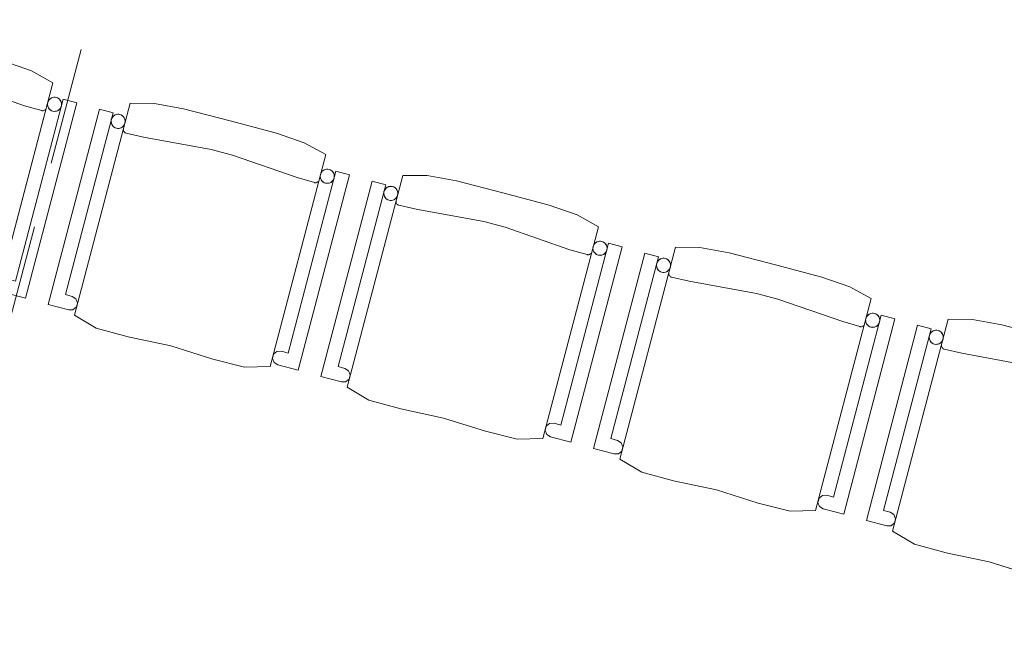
# Model space of a CAD drawing. Header units: millimetres. Extents: x -176817 to 18864955, y -12996033 to 201123.
# Tile 214 of 256: x 171601 to 173696, y -1958 to -642. Entities that reach past the tile are written whole.
import ezdxf
from ezdxf.enums import TextEntityAlignment as Align

# ---------------------------------------------------------------- set-up
doc = ezdxf.new("R2010")
doc.units = ezdxf.units.MM
doc.header["$MEASUREMENT"] = 0
doc.linetypes.add('Przerywana długa', pattern=[390, 250, -140])
for name, color, linetype in [('215-A Wymiarowanie wewnętrzne 1_50', 7, 'Continuous'), ('320-W Umeblowanie', 7, 'Continuous'), ('410-K Osie', 7, 'Continuous')]:
    doc.layers.add(name, color=color, linetype=linetype)
doc.styles.add('STYL_AUTOMATYCZNY_4', font='arial.ttf')
doc.styles.add('STYL_AUTOMATYCZNY_8', font='ARIALN.TTF')
doc.dimstyles.new('STYL_AUTOMATYCZNY__3', dxfattribs={"dimtxt": 64.999998, "dimasz": 47.5, "dimexe": 0.18, "dimexo": 0.0625, "dimgap": 0, "dimtad": 1, "dimdec": 1, "dimlfac": 0.1, "dimzin": 0, "dimdsep": 46, "dimtxsty": 'STYL_AUTOMATYCZNY_4', "dimblk": 'ARROWHEAD_11', "dimblk1": 'ARROWHEAD_11', "dimblk2": 'ARROWHEAD_11', "dimcen": 0.09, "dimclrd": 30, "dimclre": 30, "dimclrt": 30, "dimazin": 0, "dimtfac": 1, "dimtdec": 4, "dimtmove": 0, "dimatfit": 3, "dimfxl": 0, "dimtolj": 1, "dimtzin": 0, "dimarcsym": 0})

# ---------------------------------------------------------------- blocks, each defined once
blk = doc.blocks.new('Krzesło 06 27[370]_2', base_point=(171075.4, -1118.1))
at = {"layer": '320-W Umeblowanie', "color": 254, "linetype": 'Continuous', "lineweight": 0, "true_color": 0xcccccc}
for p, q in [((171255.9, -666.8), (171137.6, -1117.3)), ((171307.8, -667.4), (171255.9, -666.8)), ((171369.7, -678.4), (171307.8, -667.4)), ((171190.6, -679.2), (171081.6, -1094.5)), ((171118.1, -1073.6), (171219.7, -686.9)), ((171219.7, -686.9), (171190.6, -679.2)), ((171468.4, -704.3), (171369.7, -678.4)), ((171567.1, -730.3), (171468.4, -704.3)), ((171241.5, -722.7), (171241.6, -721.3)), ((171241.7, -724), (171241.5, -722.7)), ((171242, -725.4), (171241.7, -724)), ((171242.6, -726.7), (171242, -725.4)), ((171243.4, -727.8), (171242.6, -726.7)), ((171244.4, -728.8), (171243.4, -727.8)), ((171245.6, -729.6), (171244.4, -728.8)), ((171246.8, -730.2), (171245.6, -729.6)), ((171247.5, -730.4), (171246.8, -730.2)), ((171284.5, -739), (171247.5, -730.4)), ((171626.4, -751.1), (171567.1, -730.3)), ((171428, -765.4), (171284.5, -739)), ((171671.8, -776), (171626.4, -751.1)), ((171473.5, -777.3), (171428, -765.4)), ((171611.4, -824.9), (171473.5, -777.3)), ((171553.5, -1226.6), (171671.8, -776)), ((171693.6, -811.3), (171592, -1198)), ((171722.6, -819), (171693.6, -811.3)), ((171647.9, -835.5), (171611.4, -824.9)), ((171613.6, -1234.2), (171722.6, -819)), ((171648.6, -835.7), (171647.9, -835.5)), ((171650, -835.8), (171648.6, -835.7)), ((171651.4, -835.7), (171650, -835.8)), ((171652.8, -835.3), (171651.4, -835.7)), ((171654, -834.7), (171652.8, -835.3)), ((171655.2, -833.9), (171654, -834.7)), ((171656.2, -832.9), (171655.2, -833.9)), ((171132.6, -1077.4), (171118.1, -1073.6)), ((171140.4, -1082.4), (171132.6, -1077.4)), ((171143.8, -1091), (171140.4, -1082.4)), ((171081.6, -1094.5), (171125.1, -1105.9)), ((171125.1, -1105.9), (171134.2, -1105.9)), ((171134.2, -1105.9), (171141.4, -1100)), ((171141.4, -1100), (171143.8, -1091)), ((171137.6, -1117.3), (171184, -1145.3)), ((171184, -1145.3), (171251.7, -1163.4)), ((171251.7, -1163.4), (171342.7, -1183)), ((171342.7, -1183), (171431.5, -1210.6)), ((171431.5, -1210.6), (171499.4, -1228.2)), ((171561.1, -1200.6), (171558.7, -1209.6)), ((171558.7, -1209.6), (171562.1, -1218.2)), ((171568.3, -1194.8), (171561.1, -1200.6)), ((171577.5, -1194.2), (171568.3, -1194.8)), ((171592, -1198), (171577.5, -1194.2)), ((171499.4, -1228.2), (171553.5, -1226.6)), ((171562.1, -1218.2), (171570, -1222.7)), ((171570, -1222.7), (171613.6, -1234.2))]:
    blk.add_line(p, q, dxfattribs=at)
at = {"layer": '320-W Umeblowanie', "color": 254, "linetype": 'Continuous', "lineweight": 0, "true_color": 0xcccccc, "flags": 128}
for points in [[(171137.6, -1117.3), (171184, -1145.3), (171251.7, -1163.4), (171342.7, -1183), (171431.5, -1210.6), (171499.4, -1228.2), (171553.5, -1226.6), (171671.8, -776), (171626.4, -751.1), (171567.1, -730.3), (171468.4, -704.3), (171369.7, -678.4), (171307.8, -667.4), (171255.9, -666.8)], [(171081.6, -1094.5), (171125.1, -1105.9), (171134.2, -1105.9), (171141.4, -1100), (171143.8, -1091), (171140.4, -1082.4), (171132.6, -1077.4), (171118.1, -1073.6), (171219.7, -686.9), (171190.6, -679.2)], [(171234.2, -690.7), (171231.6, -690.2), (171229, -690.2), (171226.4, -690.7), (171223.9, -691.6), (171221.7, -692.9), (171219.7, -694.6), (171218, -696.6), (171216.7, -698.9), (171215.8, -701.4), (171215.4, -703.9), (171215.4, -706.6), (171215.9, -709.1), (171216.8, -711.6), (171218.1, -713.8), (171219.8, -715.8), (171221.8, -717.5), (171224.1, -718.8), (171226.5, -719.7), (171229.1, -720.1), (171231.7, -720.1), (171234.3, -719.6), (171236.8, -718.7), (171239, -717.4), (171241, -715.7), (171242.7, -713.7), (171244, -711.4), (171244.9, -709), (171245.3, -706.4), (171245.3, -703.8), (171244.8, -701.2), (171243.9, -698.8), (171242.6, -696.5), (171240.9, -694.5), (171238.9, -692.8), (171236.6, -691.6)], [(171592, -1198), (171577.5, -1194.2), (171568.3, -1194.8), (171561.1, -1200.6), (171558.7, -1209.6), (171562.1, -1218.2), (171570, -1222.7), (171613.6, -1234.2), (171722.6, -819), (171693.6, -811.3)], [(171679.1, -807.5), (171676.5, -807.1), (171673.9, -807.1), (171671.3, -807.5), (171668.9, -808.5), (171666.6, -809.8), (171664.6, -811.5), (171662.9, -813.5), (171661.6, -815.7), (171660.8, -818.2), (171660.3, -820.8), (171660.3, -823.4), (171660.8, -826), (171661.7, -828.4), (171663, -830.7), (171664.7, -832.7), (171666.7, -834.3), (171669, -835.6), (171671.5, -836.5), (171674, -837), (171676.6, -836.9), (171679.2, -836.5), (171681.7, -835.6), (171683.9, -834.3), (171685.9, -832.6), (171687.6, -830.6), (171688.9, -828.3), (171689.8, -825.8), (171690.2, -823.2), (171690.2, -820.6), (171689.7, -818.1), (171688.8, -815.6), (171687.5, -813.4), (171685.8, -811.4), (171683.8, -809.7), (171681.5, -808.4)]]:
    blk.add_lwpolyline(points, close=True, dxfattribs=at)
at = {"layer": '320-W Umeblowanie', "color": 254, "linetype": 'Continuous', "lineweight": 0, "true_color": 0xcccccc}
for centre, start_param, end_param in [((171230.4, -705.2), 4.712389, 7.853982), ((171230.4, -705.2), 1.570796, 4.712389), ((171675.3, -822), 4.712389, 7.853982), ((171675.3, -822), 1.570796, 4.712389)]:
    blk.add_ellipse(centre, major_axis=(-14.5, 3.8), ratio=0.9996, start_param=start_param, end_param=end_param, dxfattribs=at)
blk = doc.blocks.new('Krzesło 06 27[371]_2', base_point=(171655.5, -1271.2))
at = {"layer": '320-W Umeblowanie', "color": 254, "linetype": 'Continuous', "lineweight": 0, "true_color": 0xcccccc}
for p, q in [((171770.8, -832.3), (171661.7, -1247.5)), ((171836.1, -819.9), (171717.8, -1270.4)), ((171799.8, -840), (171770.8, -832.3)), ((171887.9, -820.5), (171836.1, -819.9)), ((171949.8, -831.5), (171887.9, -820.5)), ((172048.5, -857.4), (171949.8, -831.5)), ((171698.2, -1226.7), (171799.8, -840)), ((172147.2, -883.3), (172048.5, -857.4)), ((171821.7, -875.7), (171821.8, -874.3)), ((171821.8, -877.1), (171821.7, -875.7)), ((171822.2, -878.5), (171821.8, -877.1)), ((171822.8, -879.7), (171822.2, -878.5)), ((171823.6, -880.9), (171822.8, -879.7)), ((171824.6, -881.9), (171823.6, -880.9)), ((171825.7, -882.7), (171824.6, -881.9)), ((171827, -883.3), (171825.7, -882.7)), ((171827.7, -883.4), (171827, -883.3)), ((171864.7, -892.1), (171827.7, -883.4)), ((172008.2, -918.4), (171864.7, -892.1)), ((172206.5, -904.2), (172147.2, -883.3)), ((172053.6, -930.4), (172008.2, -918.4)), ((172252, -929.1), (172206.5, -904.2)), ((172191.6, -978), (172053.6, -930.4)), ((172133.7, -1379.7), (172252, -929.1)), ((172273.7, -964.4), (172172.2, -1351.1)), ((172228.1, -988.6), (172191.6, -978)), ((172193.7, -1387.2), (172302.7, -972)), ((172302.7, -972), (172273.7, -964.4)), ((172228.8, -988.8), (172228.1, -988.6)), ((172230.2, -988.9), (172228.8, -988.8)), ((172231.6, -988.8), (172230.2, -988.9)), ((172232.9, -988.4), (172231.6, -988.8)), ((172234.2, -987.8), (172232.9, -988.4)), ((172235.3, -987), (172234.2, -987.8)), ((172236.3, -986), (172235.3, -987)), ((171712.7, -1230.5), (171698.2, -1226.7)), ((171720.5, -1235.5), (171712.7, -1230.5)), ((171723.9, -1244.1), (171720.5, -1235.5)), ((171661.7, -1247.5), (171705.3, -1259)), ((171714.4, -1259), (171721.6, -1253.1)), ((171721.6, -1253.1), (171723.9, -1244.1)), ((171705.3, -1259), (171714.4, -1259)), ((171717.8, -1270.4), (171764.1, -1298.4)), ((171764.1, -1298.4), (171831.8, -1316.5)), ((171831.8, -1316.5), (171922.8, -1336)), ((171922.8, -1336), (172011.7, -1363.7)), ((172141.2, -1353.7), (172138.9, -1362.7)), ((172148.4, -1347.9), (172141.2, -1353.7)), ((172157.7, -1347.3), (172148.4, -1347.9)), ((172172.2, -1351.1), (172157.7, -1347.3)), ((172011.7, -1363.7), (172079.6, -1381.3)), ((172079.6, -1381.3), (172133.7, -1379.7)), ((172138.9, -1362.7), (172142.2, -1371.3)), ((172142.2, -1371.3), (172150.2, -1375.8)), ((172150.2, -1375.8), (172193.7, -1387.2))]:
    blk.add_line(p, q, dxfattribs=at)
at = {"layer": '320-W Umeblowanie', "color": 254, "linetype": 'Continuous', "lineweight": 0, "true_color": 0xcccccc, "flags": 128}
for points in [[(171661.7, -1247.5), (171705.3, -1259), (171714.4, -1259), (171721.6, -1253.1), (171723.9, -1244.1), (171720.5, -1235.5), (171712.7, -1230.5), (171698.2, -1226.7), (171799.8, -840), (171770.8, -832.3)], [(171717.8, -1270.4), (171764.1, -1298.4), (171831.8, -1316.5), (171922.8, -1336), (172011.7, -1363.7), (172079.6, -1381.3), (172133.7, -1379.7), (172252, -929.1), (172206.5, -904.2), (172147.2, -883.3), (172048.5, -857.4), (171949.8, -831.5), (171887.9, -820.5), (171836.1, -819.9)], [(171814.3, -843.8), (171811.7, -843.3), (171809.1, -843.3), (171806.5, -843.8), (171804.1, -844.7), (171801.8, -846), (171799.8, -847.7), (171798.2, -849.7), (171796.9, -852), (171796, -854.4), (171795.5, -857), (171795.6, -859.6), (171796, -862.2), (171796.9, -864.7), (171798.3, -866.9), (171799.9, -868.9), (171802, -870.6), (171804.2, -871.9), (171806.7, -872.8), (171809.3, -873.2), (171811.9, -873.2), (171814.5, -872.7), (171816.9, -871.8), (171819.2, -870.5), (171821.2, -868.8), (171822.8, -866.8), (171824.1, -864.5), (171825, -862.1), (171825.4, -859.5), (171825.4, -856.9), (171825, -854.3), (171824.1, -851.9), (171822.7, -849.6), (171821, -847.6), (171819, -845.9), (171816.8, -844.6)], [(172259.2, -960.6), (172256.6, -960.2), (172254, -960.2), (172251.5, -960.6), (172249, -961.5), (172246.7, -962.9), (172244.7, -964.5), (172243.1, -966.6), (172241.8, -968.8), (172240.9, -971.3), (172240.5, -973.9), (172240.5, -976.5), (172240.9, -979), (172241.8, -981.5), (172243.2, -983.8), (172244.9, -985.8), (172246.9, -987.4), (172249.1, -988.7), (172251.6, -989.6), (172254.2, -990), (172256.8, -990), (172259.4, -989.6), (172261.8, -988.7), (172264.1, -987.3), (172266.1, -985.6), (172267.7, -983.6), (172269, -981.4), (172269.9, -978.9), (172270.4, -976.3), (172270.3, -973.7), (172269.9, -971.1), (172269, -968.7), (172267.7, -966.4), (172266, -964.4), (172263.9, -962.8), (172261.7, -961.5)], [(172172.2, -1351.1), (172157.7, -1347.3), (172148.4, -1347.9), (172141.2, -1353.7), (172138.9, -1362.7), (172142.2, -1371.3), (172150.2, -1375.8), (172193.7, -1387.2), (172302.7, -972), (172273.7, -964.4)]]:
    blk.add_lwpolyline(points, close=True, dxfattribs=at)
at = {"layer": '320-W Umeblowanie', "color": 254, "linetype": 'Continuous', "lineweight": 0, "true_color": 0xcccccc}
for centre, start_param, end_param in [((171810.5, -858.3), 4.712389, 7.853982), ((171810.5, -858.3), 1.570796, 4.712389), ((172255.4, -975.1), 4.712389, 7.853982), ((172255.4, -975.1), 1.570796, 4.712389)]:
    blk.add_ellipse(centre, major_axis=(-14.5, 3.8), ratio=0.9996, start_param=start_param, end_param=end_param, dxfattribs=at)
blk = doc.blocks.new('Krzesło 06 27[372]_2', base_point=(172235.7, -1424.2))
at = {"layer": '320-W Umeblowanie', "color": 254, "linetype": 'Continuous', "lineweight": 0, "true_color": 0xcccccc}
for p, q in [((172416.2, -973), (172297.9, -1423.5)), ((172468.1, -973.6), (172416.2, -973)), ((172530, -984.6), (172468.1, -973.6)), ((172350.9, -985.4), (172241.9, -1400.6)), ((172278.4, -1379.8), (172379.9, -993)), ((172379.9, -993), (172350.9, -985.4)), ((172628.7, -1010.5), (172530, -984.6)), ((172727.3, -1036.4), (172628.7, -1010.5)), ((172401.8, -1028.8), (172401.9, -1027.4)), ((172401.9, -1030.2), (172401.8, -1028.8)), ((172402.3, -1031.6), (172401.9, -1030.2)), ((172402.9, -1032.8), (172402.3, -1031.6)), ((172403.7, -1034), (172402.9, -1032.8)), ((172404.7, -1035), (172403.7, -1034)), ((172405.9, -1035.8), (172404.7, -1035)), ((172407.1, -1036.3), (172405.9, -1035.8)), ((172407.8, -1036.5), (172407.1, -1036.3)), ((172444.8, -1045.2), (172407.8, -1036.5)), ((172588.3, -1071.5), (172444.8, -1045.2)), ((172786.7, -1057.2), (172727.3, -1036.4)), ((172832.1, -1082.2), (172786.7, -1057.2)), ((172633.8, -1083.5), (172588.3, -1071.5)), ((172771.7, -1131.1), (172633.8, -1083.5)), ((172713.8, -1532.7), (172832.1, -1082.2)), ((172853.9, -1117.5), (172752.3, -1504.2)), ((172773.8, -1540.3), (172882.9, -1125.1)), ((172882.9, -1125.1), (172853.9, -1117.5)), ((172808.2, -1141.7), (172771.7, -1131.1)), ((172808.9, -1141.9), (172808.2, -1141.7)), ((172810.3, -1142), (172808.9, -1141.9)), ((172811.7, -1141.8), (172810.3, -1142)), ((172813, -1141.5), (172811.7, -1141.8)), ((172814.3, -1140.9), (172813, -1141.5)), ((172815.5, -1140.1), (172814.3, -1140.9)), ((172816.4, -1139.1), (172815.5, -1140.1)), ((172292.9, -1383.6), (172278.4, -1379.8)), ((172241.9, -1400.6), (172285.4, -1412.1)), ((172300.7, -1388.6), (172292.9, -1383.6)), ((172304.1, -1397.2), (172300.7, -1388.6)), ((172301.7, -1406.2), (172304.1, -1397.2)), ((172285.4, -1412.1), (172294.5, -1412)), ((172294.5, -1412), (172301.7, -1406.2)), ((172297.9, -1423.5), (172344.2, -1451.5)), ((172344.2, -1451.5), (172412, -1469.6)), ((172412, -1469.6), (172503, -1489.1)), ((172503, -1489.1), (172591.8, -1516.8)), ((172721.4, -1506.8), (172719, -1515.8)), ((172728.5, -1500.9), (172721.4, -1506.8)), ((172737.8, -1500.4), (172728.5, -1500.9)), ((172752.3, -1504.2), (172737.8, -1500.4)), ((172591.8, -1516.8), (172659.7, -1534.3)), ((172719, -1515.8), (172722.4, -1524.4)), ((172722.4, -1524.4), (172730.3, -1528.9)), ((172730.3, -1528.9), (172773.8, -1540.3)), ((172659.7, -1534.3), (172713.8, -1532.7))]:
    blk.add_line(p, q, dxfattribs=at)
at = {"layer": '320-W Umeblowanie', "color": 254, "linetype": 'Continuous', "lineweight": 0, "true_color": 0xcccccc, "flags": 128}
for points in [[(172297.9, -1423.5), (172344.2, -1451.5), (172412, -1469.6), (172503, -1489.1), (172591.8, -1516.8), (172659.7, -1534.3), (172713.8, -1532.7), (172832.1, -1082.2), (172786.7, -1057.2), (172727.3, -1036.4), (172628.7, -1010.5), (172530, -984.6), (172468.1, -973.6), (172416.2, -973)], [(172241.9, -1400.6), (172285.4, -1412.1), (172294.5, -1412), (172301.7, -1406.2), (172304.1, -1397.2), (172300.7, -1388.6), (172292.9, -1383.6), (172278.4, -1379.8), (172379.9, -993), (172350.9, -985.4)], [(172394.4, -996.8), (172391.9, -996.4), (172389.3, -996.4), (172386.7, -996.9), (172384.2, -997.8), (172382, -999.1), (172380, -1000.8), (172378.3, -1002.8), (172377, -1005.1), (172376.1, -1007.5), (172375.7, -1010.1), (172375.7, -1012.7), (172376.2, -1015.3), (172377.1, -1017.7), (172378.4, -1020), (172380.1, -1022), (172382.1, -1023.7), (172384.4, -1025), (172386.8, -1025.8), (172389.4, -1026.3), (172392, -1026.3), (172394.6, -1025.8), (172397, -1024.9), (172399.3, -1023.6), (172401.3, -1021.9), (172403, -1019.9), (172404.3, -1017.6), (172405.1, -1015.2), (172405.6, -1012.6), (172405.6, -1010), (172405.1, -1007.4), (172404.2, -1004.9), (172402.9, -1002.7), (172401.2, -1000.7), (172399.2, -999), (172396.9, -997.7)], [(172752.3, -1504.2), (172737.8, -1500.4), (172728.5, -1500.9), (172721.4, -1506.8), (172719, -1515.8), (172722.4, -1524.4), (172730.3, -1528.9), (172773.8, -1540.3), (172882.9, -1125.1), (172853.9, -1117.5)], [(172839.4, -1113.7), (172836.8, -1113.2), (172834.2, -1113.3), (172831.6, -1113.7), (172829.1, -1114.6), (172826.9, -1115.9), (172824.9, -1117.6), (172823.2, -1119.6), (172821.9, -1121.9), (172821, -1124.4), (172820.6, -1126.9), (172820.6, -1129.6), (172821.1, -1132.1), (172822, -1134.6), (172823.3, -1136.8), (172825, -1138.8), (172827, -1140.5), (172829.3, -1141.8), (172831.7, -1142.7), (172834.3, -1143.1), (172836.9, -1143.1), (172839.5, -1142.6), (172842, -1141.7), (172844.2, -1140.4), (172846.2, -1138.7), (172847.9, -1136.7), (172849.2, -1134.5), (172850.1, -1132), (172850.5, -1129.4), (172850.5, -1126.8), (172850, -1124.2), (172849.1, -1121.8), (172847.8, -1119.5), (172846.1, -1117.5), (172844.1, -1115.9), (172841.8, -1114.6)]]:
    blk.add_lwpolyline(points, close=True, dxfattribs=at)
at = {"layer": '320-W Umeblowanie', "color": 254, "linetype": 'Continuous', "lineweight": 0, "true_color": 0xcccccc}
for centre, start_param, end_param in [((172390.6, -1011.3), 4.712389, 7.853982), ((172390.6, -1011.3), 1.570796, 4.712389), ((172835.6, -1128.2), 4.712389, 7.853982), ((172835.6, -1128.2), 1.570796, 4.712389)]:
    blk.add_ellipse(centre, major_axis=(-14.5, 3.8), ratio=0.9996, start_param=start_param, end_param=end_param, dxfattribs=at)
blk = doc.blocks.new('Krzesło 06 27[373]_2', base_point=(172815.8, -1577.3))
at = {"layer": '320-W Umeblowanie', "color": 254, "linetype": 'Continuous', "lineweight": 0, "true_color": 0xcccccc}
for p, q in [((172996.4, -1126.1), (172878, -1576.6)), ((173048.2, -1126.7), (172996.4, -1126.1)), ((173110.1, -1137.7), (173048.2, -1126.7)), ((172931.1, -1138.5), (172822, -1553.7)), ((172858.5, -1532.8), (172960.1, -1146.1)), ((172960.1, -1146.1), (172931.1, -1138.5)), ((173208.8, -1163.6), (173110.1, -1137.7)), ((173307.5, -1189.5), (173208.8, -1163.6)), ((172981.9, -1181.9), (172982.1, -1180.5)), ((172982.1, -1183.3), (172981.9, -1181.9)), ((172982.4, -1184.7), (172982.1, -1183.3)), ((172983, -1185.9), (172982.4, -1184.7)), ((172983.9, -1187.1), (172983, -1185.9)), ((172984.8, -1188), (172983.9, -1187.1)), ((172986, -1188.8), (172984.8, -1188)), ((172987.3, -1189.4), (172986, -1188.8)), ((172987.9, -1189.6), (172987.3, -1189.4)), ((173025, -1198.3), (172987.9, -1189.6)), ((173366.8, -1210.3), (173307.5, -1189.5)), ((173168.5, -1224.6), (173025, -1198.3)), ((173412.3, -1235.3), (173366.8, -1210.3)), ((173213.9, -1236.6), (173168.5, -1224.6)), ((173293.9, -1685.8), (173412.3, -1235.3)), ((173351.9, -1284.1), (173213.9, -1236.6)), ((173434, -1270.6), (173332.4, -1657.3)), ((173463, -1278.2), (173434, -1270.6)), ((173388.4, -1294.8), (173351.9, -1284.1)), ((173354, -1693.4), (173463, -1278.2)), ((173389, -1294.9), (173388.4, -1294.8)), ((173390.4, -1295.1), (173389, -1294.9)), ((173391.8, -1294.9), (173390.4, -1295.1)), ((173393.2, -1294.6), (173391.8, -1294.9)), ((173394.5, -1294), (173393.2, -1294.6)), ((173395.6, -1293.2), (173394.5, -1294)), ((173396.6, -1292.2), (173395.6, -1293.2)), ((172873, -1536.7), (172858.5, -1532.8)), ((172880.8, -1541.7), (172873, -1536.7)), ((172884.2, -1550.3), (172880.8, -1541.7)), ((172822, -1553.7), (172865.5, -1565.1)), ((172865.5, -1565.1), (172874.7, -1565.1)), ((172874.7, -1565.1), (172881.8, -1559.3)), ((172881.8, -1559.3), (172884.2, -1550.3)), ((172878, -1576.6), (172924.4, -1604.6)), ((172924.4, -1604.6), (172992.1, -1622.7)), ((172992.1, -1622.7), (173083.1, -1642.2)), ((173083.1, -1642.2), (173172, -1669.9)), ((173308.7, -1654), (173301.5, -1659.9)), ((173317.9, -1653.5), (173308.7, -1654)), ((173332.4, -1657.3), (173317.9, -1653.5)), ((173172, -1669.9), (173239.8, -1687.4)), ((173301.5, -1659.9), (173299.2, -1668.9)), ((173299.2, -1668.9), (173302.5, -1677.5)), ((173239.8, -1687.4), (173293.9, -1685.8)), ((173302.5, -1677.5), (173310.5, -1682)), ((173310.5, -1682), (173354, -1693.4))]:
    blk.add_line(p, q, dxfattribs=at)
at = {"layer": '320-W Umeblowanie', "color": 254, "linetype": 'Continuous', "lineweight": 0, "true_color": 0xcccccc, "flags": 128}
for points in [[(172878, -1576.6), (172924.4, -1604.6), (172992.1, -1622.7), (173083.1, -1642.2), (173172, -1669.9), (173239.8, -1687.4), (173293.9, -1685.8), (173412.3, -1235.3), (173366.8, -1210.3), (173307.5, -1189.5), (173208.8, -1163.6), (173110.1, -1137.7), (173048.2, -1126.7), (172996.4, -1126.1)], [(172822, -1553.7), (172865.5, -1565.1), (172874.7, -1565.1), (172881.8, -1559.3), (172884.2, -1550.3), (172880.8, -1541.7), (172873, -1536.7), (172858.5, -1532.8), (172960.1, -1146.1), (172931.1, -1138.5)], [(172974.6, -1149.9), (172972, -1149.5), (172969.4, -1149.5), (172966.8, -1150), (172964.4, -1150.9), (172962.1, -1152.2), (172960.1, -1153.9), (172958.4, -1155.9), (172957.2, -1158.2), (172956.3, -1160.6), (172955.8, -1163.2), (172955.8, -1165.8), (172956.3, -1168.4), (172957.2, -1170.8), (172958.5, -1173.1), (172960.2, -1175.1), (172962.2, -1176.8), (172964.5, -1178), (172967, -1178.9), (172969.5, -1179.4), (172972.2, -1179.4), (172974.7, -1178.9), (172977.2, -1178), (172979.4, -1176.7), (172981.4, -1175), (172983.1, -1173), (172984.4, -1170.7), (172985.3, -1168.2), (172985.7, -1165.7), (172985.7, -1163), (172985.2, -1160.5), (172984.3, -1158), (172983, -1155.8), (172981.3, -1153.8), (172979.3, -1152.1), (172977, -1150.8)], [(173332.4, -1657.3), (173317.9, -1653.5), (173308.7, -1654), (173301.5, -1659.9), (173299.2, -1668.9), (173302.5, -1677.5), (173310.5, -1682), (173354, -1693.4), (173463, -1278.2), (173434, -1270.6)], [(173419.5, -1266.8), (173416.9, -1266.3), (173414.3, -1266.3), (173411.7, -1266.8), (173409.3, -1267.7), (173407, -1269), (173405, -1270.7), (173403.4, -1272.7), (173402.1, -1275), (173401.2, -1277.5), (173400.7, -1280), (173400.8, -1282.6), (173401.2, -1285.2), (173402.1, -1287.7), (173403.4, -1289.9), (173405.1, -1291.9), (173407.2, -1293.6), (173409.4, -1294.9), (173411.9, -1295.8), (173414.5, -1296.2), (173417.1, -1296.2), (173419.6, -1295.7), (173422.1, -1294.8), (173424.4, -1293.5), (173426.4, -1291.8), (173428, -1289.8), (173429.3, -1287.5), (173430.2, -1285.1), (173430.6, -1282.5), (173430.6, -1279.9), (173430.2, -1277.3), (173429.3, -1274.9), (173427.9, -1272.6), (173426.2, -1270.6), (173424.2, -1268.9), (173422, -1267.6)]]:
    blk.add_lwpolyline(points, close=True, dxfattribs=at)
at = {"layer": '320-W Umeblowanie', "color": 254, "linetype": 'Continuous', "lineweight": 0, "true_color": 0xcccccc}
for centre, start_param, end_param in [((172970.8, -1164.4), 4.712389, 7.853982), ((172970.8, -1164.4), 1.570796, 4.712389), ((173415.7, -1281.3), 4.712389, 7.853982), ((173415.7, -1281.3), 1.570796, 4.712389)]:
    blk.add_ellipse(centre, major_axis=(-14.5, 3.8), ratio=0.9996, start_param=start_param, end_param=end_param, dxfattribs=at)
blk = doc.blocks.new('Krzesło 06 27[374]_2', base_point=(173396, -1730.4))
at = {"layer": '320-W Umeblowanie', "color": 254, "linetype": 'Continuous', "lineweight": 0, "true_color": 0xcccccc}
for p, q in [((173511.2, -1291.6), (173402.2, -1706.8)), ((173576.5, -1279.2), (173458.2, -1729.7)), ((173540.2, -1299.2), (173511.2, -1291.6)), ((173628.3, -1279.7), (173576.5, -1279.2)), ((173690.3, -1290.8), (173628.3, -1279.7)), ((173788.9, -1316.7), (173690.3, -1290.8)), ((173438.7, -1685.9), (173540.2, -1299.2)), ((173887.6, -1342.6), (173788.9, -1316.7)), ((173562.1, -1335), (173562.2, -1333.6)), ((173562.2, -1336.4), (173562.1, -1335)), ((173562.6, -1337.7), (173562.2, -1336.4)), ((173563.2, -1339), (173562.6, -1337.7)), ((173564, -1340.1), (173563.2, -1339)), ((173565, -1341.1), (173564, -1340.1)), ((173566.1, -1341.9), (173565, -1341.1)), ((173567.4, -1342.5), (173566.1, -1341.9)), ((173568.1, -1342.7), (173567.4, -1342.5)), ((173605.1, -1351.4), (173568.1, -1342.7)), ((173748.6, -1377.7), (173605.1, -1351.4)), ((173947, -1363.4), (173887.6, -1342.6)), ((173794.1, -1389.6), (173748.6, -1377.7)), ((173992.4, -1388.4), (173947, -1363.4)), ((173932, -1437.2), (173794.1, -1389.6)), ((173874.1, -1838.9), (173992.4, -1388.4)), ((174014.1, -1423.7), (173912.6, -1810.4)), ((174043.2, -1431.3), (174014.1, -1423.7)), ((173968.5, -1447.8), (173932, -1437.2)), ((173934.1, -1846.5), (174043.2, -1431.3)), ((173969.2, -1448), (173968.5, -1447.8)), ((173970.6, -1448.1), (173969.2, -1448)), ((173972, -1448), (173970.6, -1448.1)), ((173973.3, -1447.6), (173972, -1448)), ((173974.6, -1447), (173973.3, -1447.6)), ((173975.7, -1446.2), (173974.6, -1447)), ((173976.7, -1445.2), (173975.7, -1446.2)), ((173453.2, -1689.7), (173438.7, -1685.9)), ((173461, -1694.7), (173453.2, -1689.7)), ((173464.3, -1703.4), (173461, -1694.7)), ((173402.2, -1706.8), (173445.7, -1718.2)), ((173454.8, -1718.2), (173462, -1712.3)), ((173462, -1712.3), (173464.3, -1703.4)), ((173445.7, -1718.2), (173454.8, -1718.2)), ((173458.2, -1729.7), (173504.5, -1757.7)), ((173504.5, -1757.7), (173572.3, -1775.7)), ((173572.3, -1775.7), (173663.2, -1795.3)), ((173663.2, -1795.3), (173752.1, -1823)), ((173881.7, -1813), (173879.3, -1821.9)), ((173879.3, -1821.9), (173882.7, -1830.6)), ((173888.8, -1807.1), (173881.7, -1813)), ((173898.1, -1806.6), (173888.8, -1807.1)), ((173912.6, -1810.4), (173898.1, -1806.6)), ((173752.1, -1823), (173820, -1840.5)), ((173820, -1840.5), (173874.1, -1838.9)), ((173882.7, -1830.6), (173890.6, -1835.1)), ((173890.6, -1835.1), (173934.1, -1846.5))]:
    blk.add_line(p, q, dxfattribs=at)
at = {"layer": '320-W Umeblowanie', "color": 254, "linetype": 'Continuous', "lineweight": 0, "true_color": 0xcccccc, "flags": 128}
for points in [[(173402.2, -1706.8), (173445.7, -1718.2), (173454.8, -1718.2), (173462, -1712.3), (173464.3, -1703.4), (173461, -1694.7), (173453.2, -1689.7), (173438.7, -1685.9), (173540.2, -1299.2), (173511.2, -1291.6)], [(173458.2, -1729.7), (173504.5, -1757.7), (173572.3, -1775.7), (173663.2, -1795.3), (173752.1, -1823), (173820, -1840.5), (173874.1, -1838.9), (173992.4, -1388.4), (173947, -1363.4), (173887.6, -1342.6), (173788.9, -1316.7), (173690.3, -1290.8), (173628.3, -1279.7), (173576.5, -1279.2)], [(173554.7, -1303), (173552.2, -1302.6), (173549.5, -1302.6), (173547, -1303), (173544.5, -1304), (173542.3, -1305.3), (173540.3, -1307), (173538.6, -1309), (173537.3, -1311.2), (173536.4, -1313.7), (173536, -1316.3), (173536, -1318.9), (173536.5, -1321.5), (173537.4, -1323.9), (173538.7, -1326.2), (173540.4, -1328.2), (173542.4, -1329.8), (173544.7, -1331.1), (173547.1, -1332), (173549.7, -1332.5), (173552.3, -1332.4), (173554.9, -1332), (173557.3, -1331.1), (173559.6, -1329.8), (173561.6, -1328.1), (173563.3, -1326.1), (173564.5, -1323.8), (173565.4, -1321.3), (173565.9, -1318.7), (173565.9, -1316.1), (173565.4, -1313.6), (173564.5, -1311.1), (173563.2, -1308.9), (173561.5, -1306.9), (173559.5, -1305.2), (173557.2, -1303.9)], [(173912.6, -1810.4), (173898.1, -1806.6), (173888.8, -1807.1), (173881.7, -1813), (173879.3, -1821.9), (173882.7, -1830.6), (173890.6, -1835.1), (173934.1, -1846.5), (174043.2, -1431.3), (174014.1, -1423.7)], [(173999.6, -1419.9), (173997.1, -1419.4), (173994.5, -1419.4), (173991.9, -1419.9), (173989.4, -1420.8), (173987.2, -1422.1), (173985.2, -1423.8), (173983.5, -1425.8), (173982.2, -1428.1), (173981.3, -1430.5), (173980.9, -1433.1), (173980.9, -1435.7), (173981.4, -1438.3), (173982.3, -1440.8), (173983.6, -1443), (173985.3, -1445), (173987.3, -1446.7), (173989.6, -1448), (173992, -1448.9), (173994.6, -1449.3), (173997.2, -1449.3), (173999.8, -1448.8), (174002.2, -1447.9), (174004.5, -1446.6), (174006.5, -1444.9), (174008.2, -1442.9), (174009.5, -1440.6), (174010.3, -1438.2), (174010.8, -1435.6), (174010.8, -1433), (174010.3, -1430.4), (174009.4, -1427.9), (174008.1, -1425.7), (174006.4, -1423.7), (174004.4, -1422), (174002.1, -1420.7)]]:
    blk.add_lwpolyline(points, close=True, dxfattribs=at)
at = {"layer": '320-W Umeblowanie', "color": 254, "linetype": 'Continuous', "lineweight": 0, "true_color": 0xcccccc}
for centre, start_param, end_param in [((173550.9, -1317.5), 4.712389, 7.853982), ((173550.9, -1317.5), 1.570796, 4.712389), ((173995.8, -1434.4), 4.712389, 7.853982), ((173995.8, -1434.4), 1.570796, 4.712389)]:
    blk.add_ellipse(centre, major_axis=(-14.5, 3.8), ratio=0.9996, start_param=start_param, end_param=end_param, dxfattribs=at)
blk = doc.blocks.new('*D3777')
at = {"layer": '215-A Wymiarowanie wewnętrzne 1_50', "linetype": 'Continuous', "lineweight": 200}
for points in [[(175896.6, 2621.6), (175897.6, 2616.8), (175900.3, 2612.8), (175904.4, 2610.1), (175909.1, 2609.1), (175913.9, 2610.1), (175918, 2612.8), (175920.7, 2616.8), (175921.6, 2621.6), (175920.7, 2626.4), (175918, 2630.5), (175913.9, 2633.2), (175909.1, 2634.1), (175904.4, 2633.2), (175900.3, 2630.5), (175897.6, 2626.4)], [(172827.4, -9010), (172828.3, -9014.7), (172831, -9018.8), (172835.1, -9021.5), (172839.9, -9022.5), (172844.6, -9021.5), (172848.7, -9018.8), (172851.4, -9014.7), (172852.4, -9010), (172851.4, -9005.2), (172848.7, -9001.1), (172844.6, -8998.4), (172839.9, -8997.5), (172835.1, -8998.4), (172831, -9001.1), (172828.3, -9005.2)]]:
    blk.add_hatch(color=30, dxfattribs=at).paths.add_polyline_path(points)
at = {"layer": '215-A Wymiarowanie wewnętrzne 1_50', "color": 30, "linetype": 'Continuous', "lineweight": 0}
for p, q in [((175897, 2624.8), (175863.8, 2633.6)), ((175954.5, 2609.7), (175921.2, 2618.4)), ((172843, -8997.9), (175905.9, 2609.5)), ((172827.8, -9006.8), (172794.5, -8998)), ((172885.2, -9021.9), (172851.9, -9013.2))]:
    blk.add_line(p, q, dxfattribs=at)
for centre in [(175909.1, 2621.6), (172839.9, -9010)]:
    blk.add_circle(centre, 12.5, dxfattribs=at)
at = {"layer": '215-A Wymiarowanie wewnętrzne 1_50', "color": 30, "lineweight": 200, "char_height": 65, "attachment_point": 7, "rotation": 75.218, "style": 'STYL_AUTOMATYCZNY_4'}
for s, insert in [('\\A1;{\\pql;\\fArial|b0|i0|c238|p0;\\W1.000000;12,5}', (175890.4, 2601.5)), ('\\A1;{\\pql;\\fArial|b0|i0|c238|p0;\\W1.000000;1\xa0203}', (174333.5, -3298.7))]:
    blk.add_mtext(s, dxfattribs=dict(at, insert=insert))
blk = doc.blocks.new('ARROWHEAD_11')
at = {"color": 0, "linetype": 'Continuous', "lineweight": 0}
blk.add_line((0, 0), (-1, 0), dxfattribs=at)
at = {"color": 0, "linetype": 'Continuous', "lineweight": 0, "const_width": 0.25, "flags": 128}
blk.add_lwpolyline([(-0.125, 0, 1), (0.125, 0, 1)], format="xyb", close=True, dxfattribs=at)
blk = doc.blocks.new('Standardowy znacznik osi[646]_2', base_point=(189711.8, 67432.3))
at = {"layer": '410-K Osie', "color": 5, "linetype": 'Przerywana długa', "lineweight": 0}
blk.add_line((188946.4, 64531.6), (167940.7, -15073.1), dxfattribs=at)
at = {"layer": '410-K Osie', "color": 7, "lineweight": 0, "style": 'STYL_AUTOMATYCZNY_8'}
for tag, p in [('AC_MarkerText_1_0', (189764.8, 67601.9)), ('AC_MarkerText_1_1', (167164.4, -18046))]:
    blk.add_attdef(tag, text='', height=100, rotation=345.218, dxfattribs=at).set_placement(p, align=Align.TOP_CENTER)

msp = doc.modelspace()

# ---------------------------------------------------------------- block references
at = {"layer": '320-W Umeblowanie', "color": 254, "linetype": 'Continuous', "lineweight": 0, "true_color": 0xcccccc}
for name, p in [('Krzesło 06 27[370]_2', (171075.39, -1118.08)), ('Krzesło 06 27[371]_2', (171655.53, -1271.16)), ('Krzesło 06 27[372]_2', (172235.68, -1424.25)), ('Krzesło 06 27[373]_2', (172815.82, -1577.33)), ('Krzesło 06 27[374]_2', (173395.96, -1730.42))]:
    msp.add_blockref(name, p, dxfattribs=at)
at = {"layer": '410-K Osie', "color": 5, "linetype": 'Continuous', "lineweight": 0}
msp.add_blockref('Standardowy znacznik osi[646]_2', (189711.85, 67432.33), dxfattribs=at)

# ---------------------------------------------------------------- dimensions: what is measured, and where the dimension line sits
at = {"layer": '215-A Wymiarowanie wewnętrzne 1_50', "color": 30, "linetype": 'Continuous', "lineweight": 200}
dim = msp.add_linear_dim(base=(175909.14, 2621.63), p1=(173748.01, -9249.61), p2=(171693.03, 3734.15), angle=75.21803, dimstyle='STYL_AUTOMATYCZNY__3', dxfattribs=at)
dim.commit()
dim.dimension.update_dxf_attribs({"geometry": '*D3777', "text_midpoint": (174330.49, -3182.59), "dimtype": 160, "text_rotation": 75.21803})

doc.saveas('drawing.dxf')
